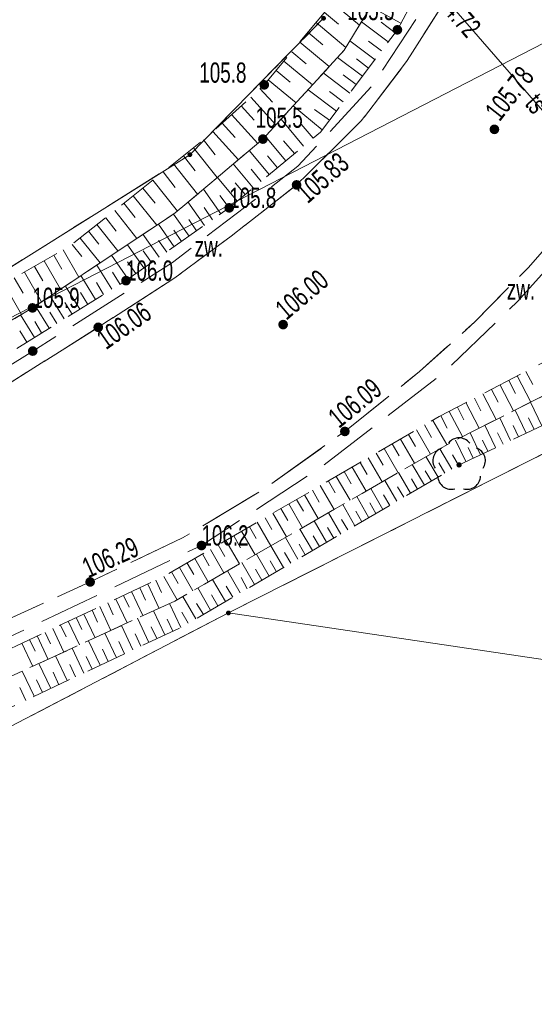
# Model space of a CAD drawing. Header units: inches. Extents: x 6497603 to 6502483, y 5925790 to 5934357.
# Tile 95 of 256: x 6501002 to 6501021, y 5926060 to 5926097. Entities that reach past the tile are written whole.
import ezdxf
from ezdxf.enums import TextEntityAlignment as Align

# ---------------------------------------------------------------- set-up
doc = ezdxf.new("R2010")
doc.units = ezdxf.units.IN
doc.header["$MEASUREMENT"] = 0
for name, pattern in [('1.5_0.75', [2.25, 1.5, -0.75]), ('2.25_0.75', [3, 2.25, -0.75]), ('219-1000', [0, 0]), ('egkk-1000', [3, 2.25, -0.75]), ('egug-1000', [1.5, 0.75, -0.75])]:
    doc.linetypes.add(name, pattern=pattern)
for name, color, linetype in [('000 Inne (niezydentyfikowane)', 7, 'Continuous'), ('203-punkt graniczny', 7, 'Continuous'), ('217-kontur klasyfikacyjny', 7, 'Continuous'), ('218-kontur użytku gruntowego', 7, 'Continuous'), ('219-działka ewidencyjna', 7, 'Continuous'), ('drzewo liściaste', 7, 'Continuous'), ('jezdnia', 7, 'Continuous'), ('obszar utwardzony', 7, 'Continuous'), ('obszar utwardzony-Atr17', 7, 'Continuous'), ('pikieta naturalna', 7, 'Continuous'), ('pikieta naturalna-Atr2', 7, 'Continuous'), ('pikieta sztuczna', 7, 'Continuous'), ('pikieta sztuczna-Atr2', 7, 'Continuous'), ('przewód telekomunikacyjny podziemny', 7, 'Continuous'), ('przewód telekomunikacyjny podziemny-Atr1', 7, 'Continuous'), ('rzędna-Atr2', 7, 'Continuous'), ('skarpa nieumocniona', 7, 'Continuous')]:
    doc.layers.add(name, color=color, linetype=linetype)
doc.styles.get("Standard").update_dxf_attribs({"font": 'arial.ttf'})

# ---------------------------------------------------------------- blocks, each defined once
blk = doc.blocks.new('203')
at = {"linetype": 'Continuous', "lineweight": 0}
h = blk.add_hatch(color=0, dxfattribs=at)
edge = h.paths.add_edge_path()
edge.add_arc((0, 0), 0.09, 0, 360)
blk = doc.blocks.new('PW01')
at = {"linetype": 'Continuous', "lineweight": 13}
h = blk.add_hatch(color=0, dxfattribs=at)
edge = h.paths.add_edge_path()
edge.add_arc((0, 0), 0.18, 0, 360)
blk = doc.blocks.new('OP021')
at = {"linetype": 'Continuous', "lineweight": 13}
h = blk.add_hatch(color=0, dxfattribs=at)
edge = h.paths.add_edge_path()
edge.add_arc((0, 0), 0.1, 0, 360)
at = {"color": 0, "linetype": 'Continuous', "lineweight": -3}
for centre, start, end in [((0, 0.5), 38.316, 141.684), ((-0.476, 0.154), 110.388, 213.756), ((0.476, 0.154), 326.244, 69.612), ((-0.294, -0.404), 182.272, 285.64), ((0.294, -0.404), 254.36, 357.728), ((0.294, -0.404), 254.36, 357.728)]:
    blk.add_arc(centre, 0.5, start, end, dxfattribs=at)

msp = doc.modelspace()

# ---------------------------------------------------------------- linework, layer by layer
at = {"layer": '000 Inne (niezydentyfikowane)', "color": 7, "linetype": 'Continuous', "lineweight": 18, "flags": 128}
for points in [[(6501013.65, 5926097.19), (6501014.65, 5926096.36)], [(6501016.19, 5926096.44), (6501015.07, 5926097.04)], [(6501013.35, 5926096.83), (6501013.88, 5926096.4)], [(6501013.04, 5926096.46), (6501014.15, 5926095.54)], [(6501015.72, 5926095.74), (6501014.73, 5926096.49)], [(6501015.98, 5926096.08), (6501015.46, 5926096.47)], [(6501012.74, 5926096.1), (6501013.29, 5926095.64)], [(6501012.44, 5926095.73), (6501013.53, 5926094.83)], [(6501015.23, 5926095.08), (6501014.3, 5926095.78)], [(6501015.47, 5926095.41), (6501014.99, 5926095.77)], [(6501012.14, 5926095.38), (6501012.68, 5926094.93)], [(6501011.85, 5926095.03), (6501012.91, 5926094.15)], [(6501014.76, 5926094.47), (6501013.84, 5926095.16)], [(6501014.99, 5926094.77), (6501014.54, 5926095.11)], [(6501011.56, 5926094.68), (6501012.08, 5926094.25)], [(6501014.3, 5926093.84), (6501013.31, 5926094.59)], [(6501014.53, 5926094.16), (6501014.05, 5926094.52)], [(6501011.27, 5926094.34), (6501012.3, 5926093.48)], [(6501010.96, 5926094.01), (6501011.42, 5926093.51)], [(6501013.8, 5926093.18), (6501012.75, 5926093.97)], [(6501014.05, 5926093.52), (6501013.54, 5926093.9)], [(6501010.26, 5926093.37), (6501010.75, 5926092.84)], [(6501010.62, 5926093.69), (6501011.55, 5926092.67)], [(6501013.27, 5926092.48), (6501012.19, 5926093.37)], [(6501009.91, 5926093.05), (6501010.88, 5926091.98)], [(6501013.54, 5926092.84), (6501012.99, 5926093.24)], [(6501009.56, 5926092.73), (6501010.04, 5926092.2)], [(6501012.58, 5926091.88), (6501011.75, 5926092.88)], [(6501012.93, 5926092.17), (6501012.49, 5926092.69)], [(6501009.21, 5926092.42), (6501010.16, 5926091.37)], [(6501008.86, 5926092.11), (6501009.3, 5926091.56)], [(6501011.92, 5926091.33), (6501011.16, 5926092.24)], [(6501012.24, 5926091.6), (6501011.84, 5926092.07)], [(6501008.49, 5926091.81), (6501009.37, 5926090.71)], [(6501011.31, 5926090.82), (6501010.56, 5926091.72)], [(6501007.75, 5926091.22), (6501008.64, 5926090.1)], [(6501008.12, 5926091.52), (6501008.56, 5926090.96)], [(6501010.71, 5926090.33), (6501009.97, 5926091.22)], [(6501011.61, 5926091.07), (6501011.24, 5926091.52)], [(6501007.37, 5926090.92), (6501007.82, 5926090.35)], [(6501011.01, 5926090.57), (6501010.64, 5926091.02)], [(6501006.99, 5926090.62), (6501007.9, 5926089.47)], [(6501010.12, 5926089.84), (6501009.38, 5926090.72)], [(6501010.41, 5926090.08), (6501010.04, 5926090.52)], [(6501006.62, 5926090.32), (6501007.07, 5926089.76)], [(6501009.51, 5926089.37), (6501008.86, 5926090.28)], [(6501005.91, 5926089.76), (6501006.33, 5926089.23)], [(6501006.26, 5926090.04), (6501007.13, 5926088.95)], [(6501008.9, 5926088.94), (6501008.29, 5926089.81)], [(6501009.82, 5926089.59), (6501009.47, 5926090.05)], [(6501005.57, 5926089.49), (6501006.39, 5926088.45)], [(6501008.33, 5926088.54), (6501007.75, 5926089.36)], [(6501009.2, 5926089.15), (6501008.89, 5926089.6)], [(6501005.24, 5926089.22), (6501005.63, 5926088.72)], [(6501007.78, 5926088.15), (6501007.19, 5926088.99)], [(6501008.61, 5926088.74), (6501008.32, 5926089.16)], [(6501004.6, 5926088.72), (6501004.98, 5926088.24)], [(6501004.91, 5926088.97), (6501005.69, 5926087.99)], [(6501007.22, 5926087.76), (6501006.62, 5926088.61)], [(6501008.05, 5926088.34), (6501007.76, 5926088.76)], [(6501004.29, 5926088.47), (6501005.03, 5926087.55)], [(6501007.5, 5926087.95), (6501007.2, 5926088.38)], [(6501003.66, 5926088.03), (6501004.24, 5926087.02)], [(6501003.99, 5926088.23), (6501004.35, 5926087.78)], [(6501006.65, 5926087.36), (6501006.04, 5926088.22)], [(6501006.94, 5926087.56), (6501006.63, 5926087.99)], [(6501002.95, 5926087.63), (6501003.56, 5926086.57)], [(6501003.31, 5926087.83), (6501003.61, 5926087.32)], [(6501006.07, 5926086.95), (6501005.45, 5926087.83)], [(6501006.36, 5926087.15), (6501006.05, 5926087.59)], [(6501002.22, 5926087.21), (6501002.85, 5926086.1)], [(6501002.59, 5926087.42), (6501002.9, 5926086.88)], [(6501005.47, 5926086.57), (6501004.91, 5926087.47)], [(6501005.77, 5926086.75), (6501005.49, 5926087.21)], [(6501001.84, 5926086.99), (6501002.17, 5926086.43)], [(6501004.86, 5926086.19), (6501004.32, 5926087.08)], [(6501005.16, 5926086.38), (6501004.89, 5926086.82)], [(6501001.46, 5926086.78), (6501002.11, 5926085.64)], [(6501004.28, 5926085.83), (6501003.74, 5926086.69)], [(6501004.57, 5926086.01), (6501004.3, 5926086.45)], [(6501003.7, 5926085.47), (6501003.18, 5926086.32)], [(6501003.99, 5926085.65), (6501003.72, 5926086.08)], [(6501003.14, 5926085.13), (6501002.63, 5926085.95)], [(6501003.42, 5926085.3), (6501003.16, 5926085.72)], [(6501002.59, 5926084.78), (6501002.07, 5926085.62)], [(6501002.86, 5926084.95), (6501002.61, 5926085.37)], [(6501002.31, 5926084.61), (6501002.05, 5926085.03)], [(6501020.83, 5926083.52), (6501021.08, 5926083.04)], [(6501020.19, 5926083.19), (6501020.44, 5926082.71)], [(6501020.51, 5926083.36), (6501021.01, 5926082.39)], [(6501019.55, 5926082.86), (6501019.8, 5926082.38)], [(6501019.87, 5926083.02), (6501020.37, 5926082.06)], [(6501018.92, 5926082.53), (6501019.16, 5926082.06)], [(6501019.23, 5926082.69), (6501019.73, 5926081.74)], [(6501017.98, 5926082.04), (6501018.47, 5926081.11)], [(6501018.29, 5926082.2), (6501018.53, 5926081.73)], [(6501018.6, 5926082.37), (6501019.09, 5926081.42)], [(6501020.84, 5926081.23), (6501020.43, 5926082.09)], [(6501021.42, 5926081.51), (6501021, 5926082.38)], [(6501017.37, 5926081.71), (6501017.89, 5926080.81)], [(6501017.67, 5926081.88), (6501017.91, 5926081.42)], [(6501020.26, 5926080.96), (6501019.86, 5926081.81)], [(6501021.13, 5926081.37), (6501020.92, 5926081.8)], [(6501016.77, 5926081.36), (6501017.29, 5926080.46)], [(6501017.07, 5926081.54), (6501017.33, 5926081.08)], [(6501019.7, 5926080.7), (6501019.3, 5926081.53)], [(6501020.55, 5926081.1), (6501020.35, 5926081.52)], [(6501016.17, 5926081.01), (6501016.69, 5926080.12)], [(6501016.47, 5926081.19), (6501016.73, 5926080.74)], [(6501018.6, 5926080.18), (6501018.22, 5926080.98)], [(6501019.14, 5926080.43), (6501018.76, 5926081.25)], [(6501019.42, 5926080.57), (6501019.22, 5926080.98)], [(6501019.98, 5926080.83), (6501019.78, 5926081.25)], [(6501015.57, 5926080.67), (6501016.09, 5926079.77)], [(6501015.87, 5926080.84), (6501016.13, 5926080.39)], [(6501018.08, 5926079.9), (6501017.63, 5926080.66)], [(6501018.87, 5926080.31), (6501018.68, 5926080.71)], [(6501014.98, 5926080.32), (6501015.49, 5926079.43)], [(6501015.27, 5926080.49), (6501015.53, 5926080.05)], [(6501017.57, 5926079.6), (6501017.12, 5926080.37)], [(6501018.33, 5926080.05), (6501018.11, 5926080.43)], [(6501014.38, 5926079.98), (6501014.9, 5926079.09)], [(6501014.68, 5926080.15), (6501014.94, 5926079.7)], [(6501017.06, 5926079.31), (6501016.61, 5926080.07)], [(6501017.82, 5926079.75), (6501017.6, 5926080.13)], [(6501013.79, 5926079.63), (6501014.31, 5926078.75)], [(6501014.09, 5926079.81), (6501014.34, 5926079.36)], [(6501016.55, 5926079.01), (6501016.1, 5926079.78)], [(6501016.81, 5926079.16), (6501016.58, 5926079.54)], [(6501017.32, 5926079.46), (6501017.09, 5926079.84)], [(6501012.91, 5926079.12), (6501013.16, 5926078.68)], [(6501013.2, 5926079.29), (6501013.71, 5926078.41)], [(6501013.5, 5926079.46), (6501013.75, 5926079.02)], [(6501015.52, 5926078.41), (6501015.07, 5926079.18)], [(6501016.04, 5926078.71), (6501015.59, 5926079.48)], [(6501016.3, 5926078.86), (6501016.07, 5926079.24)], [(6501012.32, 5926078.78), (6501012.57, 5926078.34)], [(6501012.61, 5926078.95), (6501013.12, 5926078.07)], [(6501015, 5926078.1), (6501014.55, 5926078.89)], [(6501015.78, 5926078.56), (6501015.55, 5926078.95)], [(6501011.73, 5926078.44), (6501011.99, 5926078)], [(6501012.03, 5926078.61), (6501012.54, 5926077.73)], [(6501014.48, 5926077.8), (6501014.03, 5926078.59)], [(6501015.26, 5926078.26), (6501015.04, 5926078.65)], [(6501011.15, 5926078.1), (6501011.4, 5926077.66)], [(6501011.44, 5926078.27), (6501011.95, 5926077.39)], [(6501013.96, 5926077.49), (6501013.5, 5926078.28)], [(6501014.22, 5926077.65), (6501013.99, 5926078.04)], [(6501014.74, 5926077.95), (6501014.52, 5926078.34)], [(6501010.57, 5926077.76), (6501010.82, 5926077.33)], [(6501010.86, 5926077.93), (6501011.37, 5926077.06)], [(6501012.91, 5926076.88), (6501012.44, 5926077.68)], [(6501013.43, 5926077.19), (6501012.97, 5926077.98)], [(6501013.7, 5926077.34), (6501013.47, 5926077.74)], [(6501009.99, 5926077.43), (6501010.24, 5926076.99)], [(6501010.28, 5926077.6), (6501010.78, 5926076.72)], [(6501012.37, 5926076.57), (6501011.91, 5926077.37)], [(6501013.17, 5926077.03), (6501012.94, 5926077.43)], [(6501009.41, 5926077.09), (6501009.66, 5926076.66)], [(6501009.7, 5926077.26), (6501010.2, 5926076.39)], [(6501011.84, 5926076.26), (6501011.37, 5926077.06)], [(6501012.64, 5926076.72), (6501012.41, 5926077.12)], [(6501008.54, 5926076.59), (6501009.04, 5926075.72)], [(6501008.83, 5926076.76), (6501009.08, 5926076.32)], [(6501009.12, 5926076.92), (6501009.62, 5926076.06)], [(6501011.3, 5926075.94), (6501010.83, 5926076.75)], [(6501012.11, 5926076.41), (6501011.87, 5926076.81)], [(6501007.97, 5926076.26), (6501008.47, 5926075.39)], [(6501008.26, 5926076.42), (6501008.51, 5926075.99)], [(6501010.76, 5926075.63), (6501010.29, 5926076.44)], [(6501011.57, 5926076.1), (6501011.34, 5926076.5)], [(6501007.39, 5926075.92), (6501007.89, 5926075.06)], [(6501007.68, 5926076.09), (6501007.93, 5926075.66)], [(6501010.22, 5926075.31), (6501009.75, 5926076.13)], [(6501010.49, 5926075.47), (6501010.26, 5926075.88)], [(6501011.03, 5926075.78), (6501010.8, 5926076.19)], [(6501006.5, 5926075.5), (6501006.71, 5926075.05)], [(6501006.8, 5926075.64), (6501007.22, 5926074.74)], [(6501007.1, 5926075.78), (6501007.31, 5926075.33)], [(6501009.13, 5926074.67), (6501008.65, 5926075.5)], [(6501009.68, 5926074.99), (6501009.2, 5926075.81)], [(6501009.95, 5926075.15), (6501009.71, 5926075.56)], [(6501005.9, 5926075.22), (6501006.11, 5926074.78)], [(6501006.2, 5926075.36), (6501006.62, 5926074.47)], [(6501008.58, 5926074.35), (6501008.1, 5926075.18)], [(6501009.4, 5926074.83), (6501009.16, 5926075.24)], [(6501005.02, 5926074.81), (6501005.43, 5926073.92)], [(6501005.31, 5926074.94), (6501005.52, 5926074.5)], [(6501005.61, 5926075.08), (6501006.03, 5926074.2)], [(6501008.02, 5926074.03), (6501007.61, 5926074.92)], [(6501008.86, 5926074.51), (6501008.61, 5926074.92)], [(6501004.14, 5926074.4), (6501004.35, 5926073.96)], [(6501004.43, 5926074.53), (6501004.85, 5926073.65)], [(6501004.73, 5926074.67), (6501004.93, 5926074.23)], [(6501006.84, 5926073.48), (6501006.42, 5926074.38)], [(6501007.43, 5926073.76), (6501007.01, 5926074.65)], [(6501008.3, 5926074.19), (6501008.06, 5926074.6)], [(6501003.56, 5926074.12), (6501003.77, 5926073.69)], [(6501003.85, 5926074.26), (6501004.26, 5926073.39)], [(6501006.24, 5926073.2), (6501005.82, 5926074.1)], [(6501007.14, 5926073.62), (6501006.93, 5926074.06)], [(6501007.73, 5926073.9), (6501007.52, 5926074.34)], [(6501002.7, 5926073.72), (6501003.1, 5926072.85)], [(6501002.99, 5926073.85), (6501003.19, 5926073.42)], [(6501003.27, 5926073.99), (6501003.68, 5926073.12)], [(6501005.64, 5926072.91), (6501005.21, 5926073.82)], [(6501006.54, 5926073.34), (6501006.33, 5926073.79)], [(6501002.13, 5926073.45), (6501002.53, 5926072.59)], [(6501002.41, 5926073.58), (6501002.62, 5926073.15)], [(6501005.03, 5926072.63), (6501004.6, 5926073.54)], [(6501005.94, 5926073.06), (6501005.73, 5926073.51)], [(6501003.81, 5926072.06), (6501003.38, 5926072.98)], [(6501004.42, 5926072.34), (6501003.99, 5926073.26)], [(6501004.73, 5926072.49), (6501004.51, 5926072.95)], [(6501005.33, 5926072.77), (6501005.12, 5926073.23)], [(6501003.2, 5926071.77), (6501002.76, 5926072.7)], [(6501004.12, 5926072.2), (6501003.9, 5926072.66)], [(6501002.58, 5926071.48), (6501002.14, 5926072.41)], [(6501003.5, 5926071.91), (6501003.29, 5926072.38)], [(6501002.89, 5926071.62), (6501002.67, 5926072.09)], [(6501002.27, 5926071.33), (6501002.05, 5926071.8)]]:
    msp.add_lwpolyline(points, dxfattribs=at)
at = {"layer": '217-kontur klasyfikacyjny', "color": 3, "linetype": 'egkk-1000', "lineweight": 18, "flags": 128}
for points in [[(6501008.36, 5926091.56), (6501013.32, 5926096.62)], [(6501051.33, 5926095.56), (6501009.79, 5926074.57)], [(6500984.98, 5926076.91), (6501008.36, 5926091.56)], [(6501009.79, 5926074.57), (6500967.56, 5926052.58)]]:
    msp.add_lwpolyline(points, dxfattribs=at)
at = {"layer": '218-kontur użytku gruntowego', "color": 3, "linetype": 'egug-1000', "lineweight": 18, "flags": 128}
for points in [[(6501008.36, 5926091.56), (6501013.32, 5926096.62)], [(6501051.33, 5926095.56), (6501009.79, 5926074.57)], [(6500984.98, 5926076.91), (6501008.36, 5926091.56)], [(6501009.79, 5926074.57), (6500967.56, 5926052.58)]]:
    msp.add_lwpolyline(points, dxfattribs=at)
at = {"layer": '219-działka ewidencyjna', "color": 3, "linetype": '219-1000', "lineweight": 18, "flags": 128}
for points in [[(6500984.98, 5926076.91), (6501062.46, 5926116.8)], [(6501008.36, 5926091.56), (6501013.32, 5926096.62)], [(6501051.33, 5926095.56), (6501009.79, 5926074.57)], [(6500984.98, 5926076.91), (6501008.36, 5926091.56)], [(6501009.79, 5926074.57), (6500967.56, 5926052.58)], [(6501009.79, 5926074.57), (6501218.71, 5926043.59)]]:
    msp.add_lwpolyline(points, dxfattribs=at)
at = {"layer": 'jezdnia', "color": 7, "linetype": '2.25_0.75', "lineweight": 18, "flags": 128}
msp.add_lwpolyline([(6500967.52, 5926475.78), (6500970.47, 5926475.3), (6500970.34, 5926474.17), (6500969.68, 5926470.3), (6500969.49, 5926469.27), (6500968.64, 5926464.1), (6500968.02, 5926460.39), (6500966.41, 5926450.57), (6500964.71, 5926440.65), (6500963.12, 5926430.78), (6500961.32, 5926419.97), (6500959.67, 5926410.08), (6500959.52, 5926409.05), (6500958.4, 5926402.16), (6500958.2, 5926401.16), (6500956.52, 5926390.93), (6500955.92, 5926387.39), (6500955.8, 5926386.37), (6500953.89, 5926374.55), (6500953.73, 5926373.46), (6500953.44, 5926371.55), (6500953.08, 5926369.21), (6500952.69, 5926366.58), (6500952.26, 5926363.66), (6500951.98, 5926361.63), (6500951.62, 5926358.68), (6500951.27, 5926355.63), (6500950.83, 5926351.7), (6500950.56, 5926348.7), (6500950.2, 5926344.71), (6500949.87, 5926340.76), (6500949.76, 5926338.7), (6500949.68, 5926335.75), (6500949.64, 5926334.74), (6500949.52, 5926328.23), (6500949.49, 5926327.2), (6500949.48, 5926325.22), (6500949.47, 5926322.2), (6500949.55, 5926319.76), (6500949.66, 5926317.23), (6500949.84, 5926313.23), (6500950.01, 5926310.21), (6500950.17, 5926308.21), (6500950.43, 5926305.18), (6500950.74, 5926302.26), (6500951.06, 5926299.26), (6500951.49, 5926295.58), (6500952.08, 5926290.33), (6500952.73, 5926285.4), (6500953.13, 5926282.44), (6500953.57, 5926279.4), (6500954.04, 5926276.46), (6500954.41, 5926274.33), (6500954.74, 5926272.49), (6500955.37, 5926269.55), (6500956.06, 5926266.66), (6500956.52, 5926264.7), (6500957.04, 5926262.72), (6500957.79, 5926259.85), (6500958.59, 5926257.01), (6500959.46, 5926254.06), (6500960.33, 5926251.13), (6500961.47, 5926247.41), (6500962.32, 5926244.49), (6500963.34, 5926241.33), (6500964.48, 5926237.89), (6500965.5, 5926234.96), (6500966.14, 5926233.14), (6500966.53, 5926232.14), (6500968.88, 5926225.61), (6500969.29, 5926224.6), (6500970.02, 5926222.74), (6500970.38, 5926221.87), (6500971.84, 5926218.15), (6500972.99, 5926215.36), (6500974.13, 5926212.6), (6500975.34, 5926209.86), (6500976.57, 5926207.09), (6500977.79, 5926204.36), (6500979.13, 5926201.69), (6500980.03, 5926199.93), (6500981.16, 5926197.8), (6500982.17, 5926195.97), (6500982.82, 5926194.92), (6500983.5, 5926193.77), (6500984.62, 5926192.1), (6500985.77, 5926190.49), (6500986.98, 5926188.92), (6500988.2, 5926187.36), (6500989.17, 5926186.2), (6500990.87, 5926184.3), (6500992.5, 5926182.51), (6500994.27, 5926180.73), (6500995.76, 5926179.32), (6500997.26, 5926177.93), (6500997.98, 5926177.32), (6500999.49, 5926176), (6501001.04, 5926174.69), (6501002.64, 5926173.48), (6501003.77, 5926172.66), (6501005.08, 5926171.78), (6501006.76, 5926170.76), (6501009.35, 5926169.19), (6501011.02, 5926168.15), (6501012.75, 5926167), (6501015.2, 5926165.27), (6501017.63, 5926163.53), (6501019.23, 5926162.32), (6501020.36, 5926161.31), (6501021.45, 5926160.26), (6501022.54, 5926159.21), (6501023.77, 5926157.9), (6501024.43, 5926157.12), (6501025.28, 5926156.11), (6501026.36, 5926154.87), (6501027.57, 5926153.3), (6501028.15, 5926152.45), (6501028.65, 5926151.68), (6501029.28, 5926150.71), (6501030.17, 5926149.6), (6501030.99, 5926148.6), (6501031.86, 5926147.75), (6501032.71, 5926147), (6501033.36, 5926146.49), (6501034.56, 5926145.76), (6501035.84, 5926145.14), (6501037.14, 5926144.59), (6501038.54, 5926143.97), (6501039.7, 5926143.38), (6501041.25, 5926142.34), (6501042.55, 5926141.23), (6501043.36, 5926140.29), (6501044.15, 5926139.04), (6501044.95, 5926137.68), (6501045.97, 5926135.97), (6501046.76, 5926134.83), (6501047.06, 5926134.43), (6501047.46, 5926133.9), (6501048.29, 5926133.07), (6501049.15, 5926132.29), (6501050.1, 5926131.67), (6501051.14, 5926131.14), (6501052.32, 5926130.71), (6501053.32, 5926130.44), (6501054.33, 5926130.26), (6501054.81, 5926130.11), (6501059.21, 5926129.52), (6501060.24, 5926129.37), (6501062.18, 5926128.95), (6501065.52, 5926128.17), (6501067.51, 5926127.68), (6501067.94, 5926127.56), (6501072.36, 5926126.36), (6501076.16, 5926125.39), (6501077, 5926125.24), (6501079.93, 5926124.73), (6501091.81, 5926122.96), (6501106.86, 5926120.63), (6501107.86, 5926120.45), (6501114.26, 5926119.46), (6501115.28, 5926119.31), (6501129.17, 5926117.14), (6501141.73, 5926115.29), (6501155.8, 5926113.1), (6501156.84, 5926112.94), (6501163.71, 5926111.96), (6501164.73, 5926111.81), (6501169.7, 5926111.07), (6501186.02, 5926108.73), (6501187.04, 5926108.57), (6501197.9, 5926107.02), (6501198.93, 5926106.86), (6501209.44, 5926105.01), (6501213.12, 5926104.73), (6501214.13, 5926104.59), (6501218.06, 5926103.95), (6501219.09, 5926103.82), (6501225, 5926102.98), (6501226.03, 5926103), (6501226.9, 5926103.16), (6501227.59, 5926103.32), (6501228.34, 5926103.71), (6501228.93, 5926104.14), (6501229.4, 5926105.03), (6501229.75, 5926106.03), (6501230.03, 5926107.51), (6501230.13, 5926108.51), (6501230.41, 5926111.43), (6501235.51, 5926111.16), (6501235.42, 5926108.23), (6501235.48, 5926107.23), (6501235.64, 5926106.46), (6501236.12, 5926105.41), (6501236.84, 5926104.54), (6501237.77, 5926103.89), (6501238.91, 5926103.49), (6501240.04, 5926103.43), (6501241.16, 5926103.54), (6501242.17, 5926103.85), (6501243.16, 5926104.12), (6501253.15, 5926106.97), (6501253.23, 5926106.89), (6501254.28, 5926103.94), (6501255.15, 5926100.97), (6501254.99, 5926100.67), (6501253.62, 5926100.28), (6501252.65, 5926100), (6501249.77, 5926099.21), (6501248.73, 5926098.94), (6501244.96, 5926097.81), (6501243.92, 5926097.57), (6501242.05, 5926097.03), (6501240.92, 5926096.64), (6501239.24, 5926095.9), (6501238.04, 5926095.27), (6501237.2, 5926094.68), (6501236.35, 5926093.84), (6501235.38, 5926092.95), (6501234.5, 5926091.83), (6501233.74, 5926090.74), (6501233.24, 5926089.73), (6501232.77, 5926088.7), (6501232.51, 5926087.65), (6501232.15, 5926085.66), (6501231.07, 5926079.74), (6501230.21, 5926075.13), (6501227.92, 5926063.04), (6501227.8, 5926062.48), (6501227.76, 5926061.73), (6501227.77, 5926061.08), (6501227.88, 5926060.39), (6501228.08, 5926059.83), (6501228.38, 5926059.33), (6501228.85, 5926058.88), (6501229.59, 5926058.46), (6501230.48, 5926058.18), (6501231.24, 5926057.98), (6501236.18, 5926057.48), (6501247.14, 5926056.54), (6501247.78, 5926056.32), (6501247.32, 5926053.12), (6501247.25, 5926050.18), (6501240.84, 5926050.54), (6501235.01, 5926051.15), (6501232.93, 5926051.11), (6501231.58, 5926051.14), (6501230.74, 5926051.16), (6501229.93, 5926051.11), (6501229.08, 5926050.94), (6501228.33, 5926050.61), (6501227.56, 5926049.99), (6501227.03, 5926049.46), (6501226.57, 5926048.76), (6501226.26, 5926048.04), (6501226.07, 5926047), (6501224.9, 5926038.07), (6501224.76, 5926037.04), (6501223.95, 5926030.65), (6501223.78, 5926029.64), (6501222.8, 5926021.69), (6501222.62, 5926020.67), (6501221.85, 5926014.28), (6501221.72, 5926013.21), (6501220.01, 5926001.35), (6501219.92, 5926000.35), (6501218.92, 5925993.96), (6501218.73, 5925992.94), (6501217.59, 5925985.53), (6501217.19, 5925983.25), (6501216.34, 5925978.62), (6501216.11, 5925977.64), (6501215.34, 5925973.74), (6501215.12, 5925972.71), (6501214.1, 5925967.79), (6501212.17, 5925958.57), (6501211.6, 5925955.9), (6501210.39, 5925950.18), (6501210.15, 5925949.2), (6501208.72, 5925942.4), (6501208.51, 5925941.33), (6501206.97, 5925934), (6501206.1, 5925929.6), (6501205.96, 5925928.62), (6501203.95, 5925916.84), (6501200.99, 5925899.07), (6501197.27, 5925877.8), (6501197.19, 5925877.04), (6501197.19, 5925876.24), (6501197.31, 5925875.07), (6501197.66, 5925873.98), (6501197.97, 5925873.22), (6501198.63, 5925872.3), (6501199.23, 5925871.72), (6501199.74, 5925871.37), (6501200.42, 5925871.01), (6501201.38, 5925870.71), (6501202.44, 5925870.55), (6501201.55, 5925864.88), (6501201.24, 5925864.89), (6501200.2, 5925864.97), (6501198.98, 5925864.81), (6501197.51, 5925864.23), (6501196.67, 5925863.67), (6501195.78, 5925862.79), (6501195.34, 5925862.22), (6501195.05, 5925861.84), (6501194.69, 5925861.34), (6501194.31, 5925860.58), (6501193.88, 5925859.32), (6501193.66, 5925858.13), (6501191.37, 5925844.58), (6501188.63, 5925845.69), (6501186.06, 5925846.29), (6501188.34, 5925859.28), (6501189.55, 5925865.75), (6501190.19, 5925869.41), (6501190.72, 5925872.53), (6501192, 5925879.57), (6501195.3, 5925899.15), (6501198.39, 5925917.25), (6501200.06, 5925927.91), (6501200.49, 5925930.37), (6501201.43, 5925935.3), (6501202.26, 5925939.27), (6501205.89, 5925956.67), (6501206.71, 5925960.26), (6501209.44, 5925973.27), (6501210.33, 5925977.62), (6501211, 5925981.11), (6501211.51, 5925984.07), (6501211.73, 5925985.08), (6501212.62, 5925991.03), (6501213.62, 5925996.92), (6501213.83, 5925997.96), (6501214.76, 5926004.82), (6501214.89, 5926005.86), (6501216.15, 5926014.76), (6501216.28, 5926015.75), (6501217.09, 5926022.16), (6501217.19, 5926023.22), (6501218.27, 5926030.95), (6501221.29, 5926054.94), (6501221.42, 5926055.98), (6501222.24, 5926062.4), (6501222.34, 5926063.44), (6501224.16, 5926076.33), (6501224.9, 5926081.72), (6501225.66, 5926087.21), (6501225.76, 5926088.39), (6501225.79, 5926089.57), (6501225.74, 5926090.79), (6501225.65, 5926091.85), (6501225.41, 5926093.04), (6501225.02, 5926094.16), (6501224.47, 5926095.07), (6501223.68, 5926095.94), (6501222.87, 5926096.5), (6501222, 5926096.87), (6501221.03, 5926097.17), (6501220.05, 5926097.37), (6501218.15, 5926097.65), (6501217.08, 5926097.83), (6501213.18, 5926098.37), (6501212.16, 5926098.52), (6501210.21, 5926098.79), (6501209.19, 5926099), (6501203.73, 5926099.73), (6501202.71, 5926099.87), (6501199.75, 5926100.28), (6501198.75, 5926100.43), (6501192.84, 5926101.32), (6501191.84, 5926101.46), (6501178.52, 5926103.46), (6501168.08, 5926104.92), (6501167.07, 5926105.07), (6501161.11, 5926105.95), (6501160.15, 5926106.11), (6501141.22, 5926108.96), (6501128.91, 5926110.87), (6501107.19, 5926114.24), (6501091.02, 5926116.76), (6501087.03, 5926117.36), (6501085.63, 5926117.57), (6501084.66, 5926117.74), (6501082.7, 5926117.91), (6501080.66, 5926118.01), (6501077.67, 5926118.12), (6501076.66, 5926118.16), (6501075.65, 5926118.1), (6501074.96, 5926118.04), (6501074.24, 5926117.87), (6501073.45, 5926117.58), (6501072.83, 5926117.24), (6501072.24, 5926116.73), (6501071.92, 5926116.36), (6501071.6, 5926115.95), (6501071.13, 5926115.07), (6501070.2, 5926112.15), (6501069.14, 5926109.35), (6501065.67, 5926107.67), (6501060.98, 5926105.37), (6501056.17, 5926102.92), (6501047.77, 5926098.64), (6501039.02, 5926094.25), (6501035.19, 5926092.32), (6501033.38, 5926091.57), (6501031.9, 5926091.17), (6501030.72, 5926091), (6501029.45, 5926090.96), (6501027.96, 5926091.09), (6501026.37, 5926091.21), (6501025.08, 5926091.02), (6501023.8, 5926090.63), (6501022.54, 5926089.24), (6501020.92, 5926087.38), (6501018.93, 5926085.36), (6501016.88, 5926083.52), (6501014.11, 5926081.3), (6501011.15, 5926079.19), (6501008.09, 5926077.35), (6501004.66, 5926075.72), (6501000.14, 5926073.66), (6500996.05, 5926071.78), (6500991.19, 5926069.54), (6500987.22, 5926067.8), (6500985.88, 5926070.25), (6500984.5, 5926072.54), (6500990.81, 5926076.24), (6500997.85, 5926080.69), (6501004.96, 5926085.16), (6501007.77, 5926086.97), (6501009.89, 5926088.54), (6501012.32, 5926090.44), (6501014.72, 5926092.81), (6501016.4, 5926095.01), (6501018.1, 5926097.7), (6501019.49, 5926099.95), (6501021.13, 5926103.12), (6501021.79, 5926104.63), (6501021.73, 5926104.89), (6501022.4, 5926106.7), (6501022.77, 5926107.65), (6501022.96, 5926108.66), (6501023.19, 5926109.6), (6501023.35, 5926110.74), (6501023.42, 5926111.89), (6501023.37, 5926112.99), (6501023.17, 5926114.21), (6501022.81, 5926115.94), (6501022.34, 5926117.28), (6501021.93, 5926118.41), (6501021.38, 5926119.39), (6501020.82, 5926120.06), (6501020.31, 5926120.58), (6501019.37, 5926121.14), (6501018.64, 5926121.59), (6501017.79, 5926122.01), (6501016.87, 5926122.36), (6501016.07, 5926122.61), (6501015.13, 5926122.79), (6501014.32, 5926122.89), (6501013.3, 5926122.96), (6501011.3, 5926123.02), (6501010.28, 5926123.07), (6501008.82, 5926123.15), (6501007.35, 5926123.27), (6501006.78, 5926123.46), (6501004.62, 5926123.76), (6501002.02, 5926124.18), (6501000.54, 5926124.46), (6500997.95, 5926125.21), (6500994.57, 5926126.41), (6500989.34, 5926128.79), (6500983.15, 5926131.79), (6500980.24, 5926133), (6500976.92, 5926134.27), (6500973.27, 5926135.38), (6500969.21, 5926136.46), (6500966.14, 5926137.16), (6500962.38, 5926137.84), (6500956.83, 5926138.72), (6500951.6, 5926139.58), (6500948.09, 5926140.28), (6500941.13, 5926141.59), (6500936.68, 5926142.36), (6500936.26, 5926142.38), (6500936.91, 5926144.94), (6500937.28, 5926147.22), (6500938.48, 5926147.26), (6500944.87, 5926146.1), (6500952.28, 5926144.84), (6500952.45, 5926144.94), (6500957.36, 5926144.12), (6500958.42, 5926144.02), (6500960.33, 5926143.82), (6500961.34, 5926143.73), (6500962.4, 5926143.7), (6500964.35, 5926143.61), (6500966.38, 5926143.52), (6500968.34, 5926143.33), (6500970.37, 5926142.99), (6500972.16, 5926142.64), (6500975.22, 5926141.96), (6500978.14, 5926141.2), (6500980.07, 5926140.59), (6500984.84, 5926139.11), (6500988.6, 5926137.98), (6500991.96, 5926137.02), (6500993.89, 5926136.41), (6500996.3, 5926135.75), (6500998.23, 5926135.25), (6500999.76, 5926134.9), (6501002.22, 5926134.43), (6501003.59, 5926134.13), (6501004.64, 5926133.95), (6501005.57, 5926133.82), (6501006.54, 5926133.72), (6501007.41, 5926133.65), (6501008.58, 5926133.66), (6501009.4, 5926133.71), (6501010.99, 5926133.99), (6501012.51, 5926134.33), (6501013.46, 5926134.67), (6501014.17, 5926134.95), (6501015.06, 5926135.45), (6501015.72, 5926135.84), (6501016.55, 5926136.42), (6501017.28, 5926137.05), (6501017.97, 5926137.76), (6501018.59, 5926138.35), (6501019.09, 5926139.31), (6501019.34, 5926140.2), (6501019.48, 5926141.24), (6501019.5, 5926142.22), (6501019.53, 5926143.17), (6501019.42, 5926144.33), (6501019.23, 5926145.48), (6501018.9, 5926146.66), (6501018.59, 5926147.63), (6501018.18, 5926148.39), (6501017.57, 5926149.31), (6501017.02, 5926149.96), (6501016.24, 5926150.87), (6501015.1, 5926152.17), (6501013.64, 5926153.83), (6501013.57, 5926154), (6501012.46, 5926155.3), (6501009.41, 5926158.38), (6501006.55, 5926161.1), (6501003.79, 5926163.84), (6501000.27, 5926167.22), (6500997.75, 5926169.48), (6500994.93, 5926171.9), (6500993.22, 5926173.37), (6500990.08, 5926176.36), (6500986.16, 5926180.45), (6500984.36, 5926182.53), (6500983.92, 5926182.88), (6500982.09, 5926185.15), (6500980.83, 5926186.8), (6500979.72, 5926188.4), (6500979.64, 5926188.64), (6500977.9, 5926191.3), (6500976.68, 5926193.39), (6500974.4, 5926197.5), (6500971.6, 5926203.33), (6500970.2, 5926206.34), (6500968.02, 5926211.54), (6500966.1, 5926216.13), (6500964.42, 5926220.5), (6500963.39, 5926223.18), (6500962.78, 5926224.79), (6500960.85, 5926229.86), (6500958.92, 5926235.34), (6500957.26, 5926240.34), (6500955.77, 5926245.22), (6500954.5, 5926249.48), (6500953.02, 5926254.47), (6500951.16, 5926261.1), (6500950.63, 5926263.22), (6500949.44, 5926268.23), (6500948.4, 5926273.5), (6500947.44, 5926279.19), (6500946.72, 5926284.52), (6500945.98, 5926290.57), (6500945.39, 5926295.06), (6500944.64, 5926301.22), (6500943.99, 5926308.19), (6500943.71, 5926313.06), (6500943.38, 5926320.02), (6500943.36, 5926324.68), (6500943.39, 5926329.54), (6500943.52, 5926335.16), (6500943.63, 5926336.77), (6500943.87, 5926342.09), (6500944.45, 5926348.6), (6500944.89, 5926353.17), (6500945.31, 5926356.92), (6500946, 5926362.7), (6500946.75, 5926367.77), (6500946.9, 5926369.53), (6500947.97, 5926376.36), (6500948.58, 5926379.99), (6500949.87, 5926387.54), (6500950.36, 5926390.87), (6500950.58, 5926392.97), (6500951.07, 5926399.96), (6500951.2, 5926400.17), (6500951.56, 5926405.22), (6500951.74, 5926408.6), (6500951.86, 5926412.25), (6500952.04, 5926414.31), (6500952.81, 5926417.99), (6500953.87, 5926422.25), (6500955.38, 5926427.84), (6500956.84, 5926433.28), (6500957.79, 5926436.87), (6500958.47, 5926439.89), (6500959.31, 5926444.93), (6500960.75, 5926453.89), (6500962.75, 5926465.71), (6500964.63, 5926476.24)], close=True, dxfattribs=at)
at = {"layer": 'obszar utwardzony', "color": 7, "linetype": '2.25_0.75', "lineweight": 18, "flags": 128}
for points in [[(6500987.22, 5926067.8), (6500991.19, 5926069.54), (6500996.05, 5926071.78), (6501000.14, 5926073.66), (6501004.66, 5926075.72), (6501008.09, 5926077.35), (6501011.15, 5926079.19), (6501014.11, 5926081.3), (6501016.88, 5926083.52), (6501018.93, 5926085.36), (6501020.92, 5926087.38), (6501022.54, 5926089.24), (6501023.8, 5926090.63), (6501025.08, 5926091.02), (6501026.37, 5926091.21), (6501027.96, 5926091.09), (6501029.45, 5926090.96), (6501030.72, 5926091), (6501031.9, 5926091.17), (6501033.38, 5926091.57), (6501035.19, 5926092.32), (6501039.02, 5926094.25), (6501047.77, 5926098.64), (6501056.17, 5926102.92), (6501060.98, 5926105.37), (6501065.67, 5926107.67), (6501069.14, 5926109.35), (6501069.3, 5926109.34), (6501069.35, 5926108.9), (6501062.17, 5926105.28), (6501056.37, 5926102.31), (6501051.21, 5926099.79), (6501045.9, 5926097.04), (6501040.68, 5926094.49), (6501035.42, 5926091.88), (6501031.21, 5926090.44), (6501026.97, 5926090.53), (6501025.32, 5926090.48), (6501024.09, 5926090.08), (6501020.52, 5926086.12), (6501017.72, 5926083.43), (6501013.26, 5926080), (6501008.79, 5926077.07), (6501001.9, 5926073.79), (6500992.1, 5926069.3), (6500987.4, 5926067.34)], [(6500984.5, 5926072.54), (6500984.11, 5926073.12), (6500987.99, 5926075.31), (6500994.65, 5926079.31), (6501002.53, 5926084.28), (6501007.72, 5926087.56), (6501012.37, 5926091.13), (6501015.11, 5926094.1), (6501017.92, 5926098.37), (6501021.31, 5926105.07), (6501021.73, 5926104.89), (6501021.79, 5926104.63), (6501021.13, 5926103.12), (6501019.49, 5926099.95), (6501018.1, 5926097.7), (6501016.4, 5926095.01), (6501014.72, 5926092.81), (6501012.32, 5926090.44), (6501009.89, 5926088.54), (6501007.77, 5926086.97), (6501004.96, 5926085.16), (6500997.85, 5926080.69), (6500990.81, 5926076.24)]]:
    msp.add_lwpolyline(points, close=True, dxfattribs=at)
at = {"layer": 'przewód telekomunikacyjny podziemny', "color": 30, "linetype": 'Continuous', "lineweight": 18, "flags": 128}
msp.add_lwpolyline([(6501165.8, 5926114.72), (6501163.14, 5926115.14), (6501159.67, 5926104.97), (6501150.51, 5926106.18), (6501125.56, 5926108.57), (6501100.25, 5926113.67), (6501086.17, 5926113.3), (6501078.13, 5926109.35), (6501051.27, 5926095.88), (6501040.8, 5926090.27), (6501028.43, 5926084.29), (6501027.7, 5926086.01), (6501017.32, 5926097.94), (6501015.81, 5926099.66), (6501016.21, 5926112.48), (6500997.29, 5926120.79), (6500976.43, 5926129.99), (6500949.9, 5926134.24), (6500911.8, 5926140.43), (6500877.16, 5926145.85), (6500842.08, 5926151.36), (6500793.95, 5926157.85), (6500767.15, 5926161.48)], dxfattribs=at)
at = {"layer": 'skarpa nieumocniona', "color": 7, "linetype": '1.5_0.75', "lineweight": 18, "flags": 128}
for points in [[(6500983.34, 5926074.49), (6500986.93, 5926076.52), (6500992.01, 5926079.53), (6500996.99, 5926082.62), (6501002.52, 5926085.88), (6501007.81, 5926089.4), (6501011.07, 5926092.14), (6501014.09, 5926095.44), (6501016.5, 5926099.38), (6501017.52, 5926103.8), (6501018.05, 5926108.78), (6501018.03, 5926113.31), (6501016.86, 5926116.43), (6501015.17, 5926117.82), (6501012.37, 5926118.66), (6501005.62, 5926119.27), (6501001.97, 5926120.19), (6501002.31, 5926121.08), (6501007.19, 5926120.66), (6501012.95, 5926120.53), (6501016.62, 5926119.5), (6501017.85, 5926118.43), (6501019.41, 5926115.96), (6501020.33, 5926111.25), (6501019.15, 5926105.19), (6501018.25, 5926100.32), (6501016.06, 5926096.19), (6501013.21, 5926092.4), (6501009.82, 5926089.59), (6501005.99, 5926086.89), (6500997.59, 5926081.69), (6500989.82, 5926076.9), (6500983.92, 5926073.51)], [(6500983.34, 5926074.49), (6500986.93, 5926076.52), (6500992.01, 5926079.53), (6500996.99, 5926082.62), (6501002.52, 5926085.88), (6501007.81, 5926089.4), (6501011.07, 5926092.14), (6501014.09, 5926095.44), (6501016.5, 5926099.38), (6501017.52, 5926103.8), (6501018.05, 5926108.78), (6501018.03, 5926113.31), (6501016.86, 5926116.43), (6501015.17, 5926117.82), (6501012.37, 5926118.66), (6501005.62, 5926119.27), (6501001.97, 5926120.19), (6501002.31, 5926121.08), (6501007.19, 5926120.66), (6501012.95, 5926120.53), (6501016.62, 5926119.5), (6501017.85, 5926118.43), (6501019.41, 5926115.96), (6501020.33, 5926111.25), (6501019.15, 5926105.19), (6501018.25, 5926100.32), (6501016.06, 5926096.19), (6501013.21, 5926092.4), (6501009.82, 5926089.59), (6501005.99, 5926086.89), (6500997.59, 5926081.69), (6500989.82, 5926076.9), (6500983.92, 5926073.51)], [(6500982.74, 5926075.74), (6500988.97, 5926079.15), (6500995.94, 5926083.61), (6501003.95, 5926088.2), (6501008.94, 5926092.17), (6501011.12, 5926094.15), (6501014.16, 5926097.81), (6501015.8, 5926101.26), (6501016.74, 5926106.29), (6501017.29, 5926110.54), (6501016.97, 5926113.92), (6501015.65, 5926116.44), (6501012.86, 5926117.69), (6501007.69, 5926117.87), (6501004.92, 5926118.02), (6501001.57, 5926118.9), (6501001.97, 5926120.19), (6501005.62, 5926119.27), (6501012.37, 5926118.66), (6501015.17, 5926117.82), (6501016.86, 5926116.43), (6501018.03, 5926113.31), (6501018.05, 5926108.78), (6501017.52, 5926103.8), (6501016.5, 5926099.38), (6501014.09, 5926095.44), (6501011.07, 5926092.14), (6501007.81, 5926089.4), (6501002.52, 5926085.88), (6500996.99, 5926082.62), (6500992.01, 5926079.53), (6500986.93, 5926076.52), (6500983.34, 5926074.49)], [(6500982.74, 5926075.74), (6500988.97, 5926079.15), (6500995.94, 5926083.61), (6501003.95, 5926088.2), (6501008.94, 5926092.17), (6501011.12, 5926094.15), (6501014.16, 5926097.81), (6501015.8, 5926101.26), (6501016.74, 5926106.29), (6501017.29, 5926110.54), (6501016.97, 5926113.92), (6501015.65, 5926116.44), (6501012.86, 5926117.69), (6501007.69, 5926117.87), (6501004.92, 5926118.02), (6501001.57, 5926118.9), (6501001.97, 5926120.19), (6501005.62, 5926119.27), (6501012.37, 5926118.66), (6501015.17, 5926117.82), (6501016.86, 5926116.43), (6501018.03, 5926113.31), (6501018.05, 5926108.78), (6501017.52, 5926103.8), (6501016.5, 5926099.38), (6501014.09, 5926095.44), (6501011.07, 5926092.14), (6501007.81, 5926089.4), (6501002.52, 5926085.88), (6500996.99, 5926082.62), (6500992.01, 5926079.53), (6500986.93, 5926076.52), (6500983.34, 5926074.49)], [(6501045.56, 5926095.22), (6501027.35, 5926085.57), (6501018.09, 5926080.92), (6501007.8, 5926075.01), (6500988.06, 5926065.95), (6500980.67, 5926061.72), (6500979.44, 5926062.34), (6500987.76, 5926066.7), (6501007.39, 5926075.92), (6501017.61, 5926081.85), (6501026.84, 5926086.65), (6501045.9, 5926096.55)], [(6501045.56, 5926095.22), (6501027.35, 5926085.57), (6501018.09, 5926080.92), (6501007.8, 5926075.01), (6500988.06, 5926065.95), (6500980.67, 5926061.72), (6500979.44, 5926062.34), (6500987.76, 5926066.7), (6501007.39, 5926075.92), (6501017.61, 5926081.85), (6501026.84, 5926086.65), (6501045.9, 5926096.55)], [(6500980.67, 5926061.72), (6500988.06, 5926065.95), (6501007.8, 5926075.01), (6501018.09, 5926080.92), (6501027.35, 5926085.57), (6501045.56, 5926095.22), (6501047.22, 5926094.92), (6501027.73, 5926084.49), (6501018.35, 5926080.06), (6501008.1, 5926074.07), (6500988.58, 5926064.91), (6500980.55, 5926060.32)], [(6500980.67, 5926061.72), (6500988.06, 5926065.95), (6501007.8, 5926075.01), (6501018.09, 5926080.92), (6501027.35, 5926085.57), (6501045.56, 5926095.22), (6501047.22, 5926094.92), (6501027.73, 5926084.49), (6501018.35, 5926080.06), (6501008.1, 5926074.07), (6500988.58, 5926064.91), (6500980.55, 5926060.32)]]:
    msp.add_lwpolyline(points, close=True, dxfattribs=at)

# ---------------------------------------------------------------- block references
at = {"layer": '203-punkt graniczny', "color": 7, "linetype": 'Continuous', "lineweight": 18}
for p in [(6501013.32, 5926096.62), (6501008.36, 5926091.56)]:
    msp.add_blockref('203', p, dxfattribs=at)
at = {"layer": '203-punkt graniczny', "color": 3, "linetype": 'Continuous', "lineweight": 18}
msp.add_blockref('203', (6501009.79, 5926074.57), dxfattribs=at)
at = {"layer": 'drzewo liściaste', "color": 94, "linetype": 'Continuous', "lineweight": 18}
msp.add_blockref('OP021', (6501018.35, 5926080.06), dxfattribs=at)
at = {"layer": 'pikieta naturalna', "color": 7, "linetype": 'Continuous', "lineweight": 13}
for p in [(6501016.06, 5926096.19), (6501011.12, 5926094.15), (6501011.07, 5926092.14), (6501009.82, 5926089.59), (6501005.99, 5926086.89), (6501002.52, 5926085.88), (6501002.53, 5926084.28), (6501008.79, 5926077.07)]:
    msp.add_blockref('PW01', p, dxfattribs=at)
at = {"layer": 'pikieta sztuczna', "color": 7, "linetype": 'Continuous', "lineweight": 13}
for p in [(6501019.66, 5926092.5), (6501012.32, 5926090.44), (6501004.96, 5926085.16), (6501011.82, 5926085.26), (6501014.11, 5926081.3), (6501004.66, 5926075.72)]:
    msp.add_blockref('PW01', p, dxfattribs=at)

# ---------------------------------------------------------------- texts
at = {"layer": 'obszar utwardzony-Atr17', "color": 7, "width": 0.667}
for p in [(6501008.54, 5926087.78), (6501020.12, 5926086.19)]:
    msp.add_text('zw.', height=0.75, dxfattribs=at).set_placement(p)
at = {"layer": 'pikieta naturalna-Atr2', "color": 7, "width": 0.667}
for s, p in [('105.5', (6501014.2, 5926096.55)), ('105.8', (6501008.71, 5926094.23)), ('105.5', (6501010.8, 5926092.56)), ('105.8', (6501009.82, 5926089.59)), ('106.0', (6501005.99, 5926086.89)), ('105.9', (6501002.52, 5926085.88)), ('106.2', (6501008.79, 5926077.07))]:
    msp.add_text(s, height=0.75, dxfattribs=at).set_placement(p)
at = {"layer": 'pikieta sztuczna-Atr2', "color": 7, "width": 0.667}
for s, rotation, p in [('105.78', 51.852, (6501019.85, 5926092.76)), ('105.83', 41.535, (6501012.73, 5926089.72)), ('106.00', 40.252, (6501011.94, 5926085.4)), ('106.06', 34.941, (6501005.25, 5926084.31)), ('106.09', 39.163, (6501013.89, 5926081.39)), ('106.29', 24.291, (6501004.59, 5926075.85))]:
    msp.add_text(s, height=0.75, rotation=rotation, dxfattribs=at).set_placement(p)
at = {"layer": 'przewód telekomunikacyjny podziemny-Atr1', "color": 30, "width": 0.667}
msp.add_text('ts', height=0.75, rotation=311.026, dxfattribs=at).set_placement((6501021.04, 5926093.67), align=Align.MIDDLE_LEFT)
at = {"layer": 'rzędna-Atr2', "color": 30, "width": 0.667}
msp.add_text('104.72', height=0.75, rotation=311.026, dxfattribs=at).set_placement((6501017.53, 5926097.7), align=Align.MIDDLE_LEFT)

doc.saveas('drawing.dxf')
